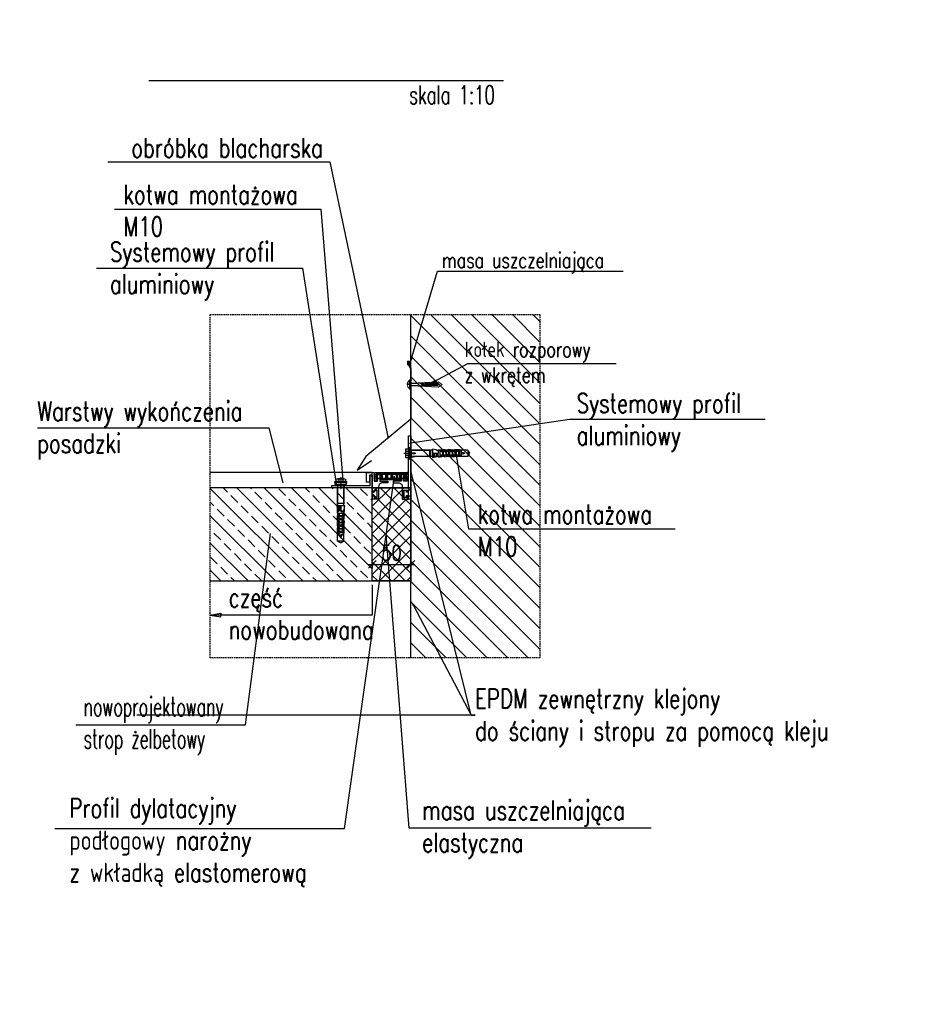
# Model space of a CAD drawing. Header units: millimetres. Extents: x -303 to 588072, y -379 to 357555.
# Tile 60 of 88: x 584234 to 585400, y 339797 to 341072. Entities that reach past the tile are written whole.
import ezdxf
from ezdxf import colors
from ezdxf.entities.mleader import LeaderData, LeaderLine
from ezdxf.math import Vec2, Vec3

# ---------------------------------------------------------------- set-up
doc = ezdxf.new("R2010")
doc.units = ezdxf.units.MM
doc.header["$LTSCALE"] = 0.15
doc.header["$MEASUREMENT"] = 0
doc.header["$PDSIZE"] = -5
doc.linetypes.add('DASHED', pattern=[19.05, 12.7, -6.35])
doc.layers.add('0.00', color=141, linetype='Continuous', lineweight=0)
for name, color, linetype in [('1', 2, 'Continuous'), ('2', 4, 'DASHED'), ('3', 4, 'Continuous'), ('5', 8, 'Continuous'), ('RFD_2', 4, 'DASHED'), ('RFD_3', 4, 'Continuous'), ('RFD_5', 8, 'Continuous')]:
    doc.layers.add(name, color=color, linetype=linetype)
doc.styles.get("Standard").update_dxf_attribs({"font": 'simplex.shx', "width": 0.75})
doc.styles.add('txt3', font='simplex.shx', dxfattribs={"width": 0.75, "height": 20})
doc.dimstyles.new('ocieplenie', dxfattribs={"dimtxt": 10, "dimasz": 30, "dimexe": 10, "dimexo": 20, "dimgap": 6, "dimtad": 1, "dimdec": 0, "dimzin": 1, "dimtxsty": 'Standard', "dimblk": 'ARCHTICK', "dimcen": 50, "dimclrd": 8, "dimclre": 8, "dimclrt": 2, "dimadec": 0, "dimazin": 0, "dimtfac": 1, "dimtdec": 0, "dimtmove": 0, "dimatfit": 3, "dimfxl": 0, "dimarcsym": 0})
doc.dimstyles.new('opis 1.1', dxfattribs={"dimscale": 0, "dimtxt": 2, "dimasz": 1, "dimexe": 0.5, "dimexo": 1, "dimgap": 0, "dimtad": 0, "dimdec": 1, "dimrnd": 0.5, "dimdsep": 46, "dimtxsty": 'Standard', "dimblk1": 'OBLIQUE', "dimblk2": 'OBLIQUE', "dimsah": 1, "dimcen": 1, "dimdle": 0.5, "dimclrd": 256, "dimclre": 256, "dimclrt": 4, "dimadec": 0, "dimazin": 2, "dimtm": 1e-09, "dimtfac": 0.75, "dimtdec": 1, "dimtmove": 0, "dimatfit": 3, "dimfxl": 0, "dimtvp": 0.75, "dimtolj": 1, "dimtzin": 0, "dimlwd": -1, "dimlwe": -1, "dimarcsym": 0})

# ---------------------------------------------------------------- blocks, each defined once
blk = doc.blocks.new('fwgtq1r1')
at = {"layer": '5'}
for p, q in [((53885.4, 69125.8), (53870.2, 69125.8)), ((53870.2, 69125.8), (53870.2, 69124.5)), ((53870.2, 69124.5), (53870.3, 69124.5)), ((53870.3, 69122.7), (53870.3, 69124.5)), ((53870.3, 69124.5), (53885.3, 69124.5)), ((53871.9, 69129.1), (53871.9, 69125.8)), ((53871.9, 69125.8), (53874.9, 69125.8)), ((53873.6, 69129.5), (53882, 69129.5)), ((53874.7, 69125.8), (53874.7, 69124.5)), ((53880.6, 69125.8), (53874.9, 69125.8)), ((53874.9, 69125.8), (53874.9, 69124.5)), ((53875.2, 69129.1), (53875.2, 69125.8)), ((53877.8, 69131.8), (53877.8, 69116.1)), ((53880.3, 69129.1), (53880.3, 69125.8)), ((53880.6, 69124.5), (53880.6, 69125.8)), ((53880.6, 69125.8), (53883.7, 69125.8)), ((53880.8, 69124.5), (53880.8, 69125.8)), ((53883.7, 69125.8), (53883.7, 69129.1)), ((53885.3, 69124.5), (53885.4, 69124.5)), ((53885.3, 69124.5), (53885.3, 69122.7)), ((53885.4, 69124.5), (53885.4, 69125.8)), ((53885.3, 69122.7), (53870.3, 69122.7)), ((53873.3, 69122.6), (53873.3, 69119.6)), ((53873.3, 69119.6), (53873.8, 69117.5)), ((53873.7, 69098.1), (53873.7, 69118)), ((53877.4, 69121.9), (53873.8, 69121.9)), ((53873.8, 69121.9), (53873.8, 69098.1)), ((53873.8, 69117.5), (53873.8, 69121.9)), ((53877.4, 69121.9), (53877.7, 69122.7)), ((53877.4, 69119.6), (53877.4, 69121.9)), ((53877.7, 69117.6), (53877.4, 69119.6)), ((53877.8, 69122.7), (53877.8, 69117.5)), ((53878.1, 69121.9), (53877.9, 69122.7)), ((53878.1, 69119.6), (53877.9, 69117.6)), ((53881.8, 69121.9), (53878.1, 69121.9)), ((53878.1, 69121.9), (53878.1, 69119.6)), ((53881.8, 69098.1), (53881.8, 69121.9)), ((53881.8, 69117.5), (53881.8, 69121.9)), ((53882.2, 69119.6), (53881.8, 69117.5)), ((53881.9, 69098.1), (53881.9, 69118)), ((53882.2, 69122.6), (53882.2, 69119.6)), ((53873.2, 69089.9), (53872.5, 69094.7)), ((53872.5, 69094.7), (53883.1, 69094.7)), ((53873.6, 69089.2), (53873.2, 69089.9)), ((53873.8, 69089.5), (53873.5, 69090)), ((53881.9, 69098.1), (53873.6, 69098.1)), ((53873.6, 69098.1), (53873.6, 69097.3)), ((53873.6, 69097.3), (53873.8, 69097.3)), ((53873.6, 69089.2), (53873.8, 69084.3)), ((53873.7, 69094.7), (53873.7, 69097.3)), ((53873.7, 69082.7), (53873.7, 69087)), ((53873.8, 69097.3), (53881.8, 69097.3)), ((53873.8, 69094.7), (53873.8, 69097.3)), ((53874, 69088.3), (53873.8, 69089.5)), ((53874.5, 69087), (53874, 69088.3)), ((53874.3, 69084.3), (53874.3, 69087.6)), ((53877.8, 69087), (53874.5, 69087)), ((53877.8, 69094.7), (53877.8, 69087)), ((53881.8, 69094), (53877.8, 69094)), ((53877.8, 69093), (53881.9, 69093)), ((53882, 69092), (53877.8, 69092)), ((53877.8, 69089.9), (53882, 69089.9)), ((53881.4, 69088.9), (53877.8, 69088.9)), ((53877.8, 69087.9), (53881.2, 69087.9)), ((53881.2, 69087.9), (53881.4, 69088.9)), ((53881.5, 69088.3), (53881.2, 69087.9)), ((53881.2, 69087.9), (53881.2, 69086.8)), ((53881.2, 69086.8), (53882.6, 69086.8)), ((53881.4, 69088.9), (53881.7, 69089.8)), ((53881.6, 69088.3), (53881.5, 69088.3)), ((53882, 69089.8), (53881.6, 69088.3)), ((53882, 69089.3), (53881.6, 69088.3)), ((53881.8, 69094.7), (53881.8, 69097.3)), ((53881.8, 69097.3), (53881.9, 69097.3)), ((53881.8, 69094), (53881.8, 69094.7)), ((53881.9, 69093), (53881.8, 69094)), ((53881.9, 69097.3), (53881.9, 69098.1)), ((53881.9, 69094.7), (53881.9, 69097.3)), ((53882, 69092.8), (53881.9, 69093)), ((53881.9, 69086.8), (53881.9, 69088.9)), ((53882, 69089.3), (53882, 69092.8)), ((53882.5, 69090.8), (53882, 69090.8)), ((53882.5, 69090.8), (53882, 69089.3)), ((53882.6, 69086.8), (53882, 69082.7)), ((53883.1, 69094.7), (53882.5, 69090.8)), ((53873.3, 69078.6), (53872.9, 69082.7)), ((53872.9, 69082.7), (53874.3, 69082.7)), ((53873.3, 69070.4), (53872.9, 69074.5)), ((53872.9, 69074.5), (53873.8, 69074.5)), ((53873.8, 69080.2), (53873.2, 69080.2)), ((53873.8, 69076), (53873.3, 69078.6)), ((53873.7, 69074.5), (53873.7, 69076.5)), ((53873.8, 69084.3), (53874.3, 69084.3)), ((53874.3, 69081.1), (53873.8, 69081.1)), ((53873.8, 69081.1), (53873.8, 69080.2)), ((53873.8, 69074.5), (53873.8, 69076)), ((53874.6, 69074.4), (53874, 69074.4)), ((53874, 69074.4), (53874, 69059.3)), ((53874.3, 69084.3), (53874.3, 69082.7)), ((53874.3, 69082.7), (53874.3, 69076)), ((53874.3, 69076), (53874.6, 69074.4)), ((53874.6, 69074.4), (53874.6, 69059.6)), ((53877.8, 69084.8), (53875.2, 69084.8)), ((53875.2, 69084.8), (53875.9, 69082.1)), ((53875.2, 69082), (53875.2, 69084.8)), ((53875.9, 69082.1), (53875.2, 69082)), ((53877.8, 69080.6), (53875.2, 69080.6)), ((53875.2, 69080.6), (53875.9, 69077.9)), ((53875.2, 69077.8), (53875.2, 69080.6)), ((53875.9, 69077.9), (53875.2, 69077.8)), ((53877.8, 69076.5), (53875.2, 69076.5)), ((53875.2, 69076.5), (53875.9, 69073.8)), ((53875.2, 69073.7), (53875.2, 69076.5)), ((53875.9, 69073.8), (53875.2, 69073.7)), ((53876.3, 69081.7), (53877.8, 69081.7)), ((53876.3, 69077.5), (53877.8, 69077.5)), ((53877.8, 69073.4), (53876.3, 69073.4)), ((53880.3, 69084.8), (53877.8, 69084.8)), ((53877.8, 69081.7), (53879.2, 69081.7)), ((53880.3, 69080.6), (53877.8, 69080.6)), ((53877.8, 69077.5), (53879.2, 69077.5)), ((53877.8, 69076.5), (53880.3, 69076.5)), ((53879.2, 69073.4), (53877.8, 69073.4)), ((53880.3, 69084.8), (53879.7, 69082.1)), ((53879.7, 69082.1), (53880.3, 69082)), ((53879.7, 69077.9), (53880.3, 69080.6)), ((53880.3, 69077.8), (53879.7, 69077.9)), ((53880.3, 69076.5), (53879.7, 69073.8)), ((53879.7, 69073.8), (53880.3, 69073.7)), ((53880.3, 69082), (53880.3, 69084.8)), ((53880.3, 69080.6), (53880.3, 69077.8)), ((53880.3, 69073.7), (53880.3, 69076.5)), ((53881.3, 69076), (53880.9, 69074.4)), ((53880.9, 69074.4), (53881.5, 69074.4)), ((53880.9, 69059.5), (53880.9, 69074.4)), ((53881.2, 69078.6), (53881.2, 69085.2)), ((53881.2, 69085.2), (53881.5, 69085.2)), ((53881.2, 69080.1), (53881.5, 69080.1)), ((53882.6, 69078.6), (53881.2, 69078.6)), ((53881.3, 69076.9), (53881.3, 69076)), ((53881.7, 69076.9), (53881.3, 69076.9)), ((53881.3, 69076), (53882.2, 69076)), ((53881.5, 69085.2), (53881.5, 69084.3)), ((53881.5, 69084.3), (53882.2, 69084.3)), ((53882, 69082.7), (53881.5, 69080.1)), ((53881.5, 69080.1), (53881.5, 69078.6)), ((53881.5, 69074.4), (53881.7, 69076)), ((53882, 69074.5), (53881.5, 69071.9)), ((53881.5, 69071.9), (53881.5, 69074.4)), ((53881.7, 69076), (53881.7, 69076.9)), ((53881.9, 69078.6), (53881.9, 69082.1)), ((53881.9, 69070.4), (53881.9, 69073.9)), ((53882, 69074.5), (53882.6, 69078.6)), ((53874, 69071.9), (53873.2, 69071.9)), ((53873.8, 69067.8), (53873.3, 69070.4)), ((53873.5, 69062.2), (53873.3, 69066.3)), ((53873.3, 69066.3), (53873.8, 69066.3)), ((53873.5, 69059.6), (53873.5, 69062.2)), ((53873.5, 69062.2), (53874, 69062.2)), ((53873.7, 69066.3), (53873.7, 69068.3)), ((53873.8, 69066.3), (53873.8, 69067.8)), ((53877.8, 69072.4), (53875.2, 69072.4)), ((53875.2, 69072.4), (53875.9, 69069.7)), ((53875.2, 69069.6), (53875.2, 69072.4)), ((53875.9, 69069.7), (53875.2, 69069.6)), ((53877.8, 69068.3), (53875.2, 69068.3)), ((53875.2, 69068.3), (53875.9, 69065.6)), ((53875.2, 69065.4), (53875.2, 69068.3)), ((53875.9, 69065.6), (53875.2, 69065.4)), ((53875.9, 69061.5), (53875.2, 69064.2)), ((53875.2, 69064.2), (53875.2, 69061.3)), ((53875.2, 69064.2), (53877.8, 69064.2)), ((53875.2, 69061.3), (53875.9, 69061.5)), ((53876.3, 69069.3), (53877.8, 69069.3)), ((53877.8, 69065.2), (53876.3, 69065.2)), ((53876.3, 69061.1), (53877.8, 69061.1)), ((53880.3, 69072.4), (53877.8, 69072.4)), ((53877.8, 69069.3), (53879.2, 69069.3)), ((53877.8, 69068.3), (53880.3, 69068.3)), ((53879.2, 69065.2), (53877.8, 69065.2)), ((53877.8, 69064.2), (53880.3, 69064.2)), ((53877.8, 69061.1), (53879.2, 69061.1)), ((53879.7, 69069.7), (53880.3, 69072.4)), ((53880.3, 69069.6), (53879.7, 69069.7)), ((53880.3, 69068.3), (53879.7, 69065.6)), ((53879.7, 69065.6), (53880.3, 69065.4)), ((53879.7, 69061.5), (53880.3, 69064.2)), ((53880.3, 69061.3), (53879.7, 69061.5)), ((53880.3, 69072.4), (53880.3, 69069.6)), ((53880.3, 69065.4), (53880.3, 69068.3)), ((53880.3, 69064.2), (53880.3, 69061.3)), ((53881.5, 69071.9), (53881.5, 69070.4)), ((53881.5, 69070.4), (53882.5, 69070.4)), ((53881.5, 69067.8), (53881.5, 69070.4)), ((53881.5, 69064.1), (53881.5, 69067.8)), ((53881.5, 69067.8), (53882.1, 69067.8)), ((53882.1, 69067.8), (53881.5, 69067.8)), ((53881.9, 69066.3), (53881.5, 69064.1)), ((53881.5, 69064.1), (53881.5, 69062.2)), ((53881.5, 69062.2), (53881.7, 69062.2)), ((53881.5, 69059.5), (53881.5, 69062.2)), ((53881.7, 69062.2), (53881.7, 69059.5)), ((53882.5, 69070.4), (53881.9, 69066.3)), ((53881.9, 69048.9), (53881.9, 69066.1)), ((53874.3, 69058.1), (53873.5, 69059.6)), ((53873.7, 69048.9), (53873.7, 69059.3)), ((53873.7, 69048.9), (53881.9, 69048.9)), ((53877.8, 69046.5), (53873.7, 69048.9)), ((53874, 69059.3), (53874.7, 69057.7)), ((53874.4, 69057.1), (53874, 69058.1)), ((53874, 69058.1), (53874.3, 69058.1)), ((53880.9, 69057.1), (53874.4, 69057.1)), ((53874.6, 69059.6), (53880.8, 69059.6)), ((53876.5, 69057.1), (53876.8, 69056.9)), ((53877.8, 69052.8), (53876.6, 69057.1)), ((53876.8, 69056.9), (53877.3, 69057.1)), ((53877.4, 69055), (53876.9, 69054.7)), ((53878.8, 69055), (53876.9, 69054.7)), ((53876.9, 69054.7), (53877.5, 69054.5)), ((53878.4, 69055.3), (53877.4, 69055)), ((53877.5, 69054.5), (53878.3, 69054.7)), ((53877.8, 69052.8), (53878.9, 69057.1)), ((53881.9, 69048.9), (53877.8, 69046.5)), ((53878.3, 69054.7), (53878.8, 69055)), ((53878.8, 69055), (53878.4, 69055.3)), ((53880.9, 69059.5), (53879.8, 69057.1)), ((53880.5, 69057.1), (53881.5, 69059.5)), ((53881.7, 69059.5), (53880.9, 69057.1)), ((53881.5, 69059.5), (53881.7, 69059.5))]:
    blk.add_line(p, q, dxfattribs=at)
for centre, radius, start, end in [((53873.6, 69125.8), 3.68, 62.6823, 117.3177), ((53877.8, 69121.6), 7.96, 71.5289, 108.4711), ((53882, 69125.8), 3.68, 62.6823, 117.3177), ((53873, 69121.9), 0.821, 0, 90), ((53877.8, 69117.6), 0.0821, 186.9808, 353.0192), ((53882.6, 69121.9), 0.821, 90, 180), ((53873.4, 69089.9), 0.16, 41.28, 190.1197), ((53881.9, 69089.8), 0.154, 353.7157, 165.0127), ((53876.4, 69084.5), 2.78, 244.4885, 268.0764), ((53876.4, 69080.3), 2.78, 244.4885, 268.0764), ((53876.4, 69076.2), 2.78, 244.4885, 268.0764), ((53877, 69083.3), 1.62, 228.9271, 272.2975), ((53877, 69079.1), 1.62, 228.9271, 272.2975), ((53877, 69075), 1.62, 228.9271, 272.2975), ((53878.6, 69083.3), 1.62, 267.7025, 311.0729), ((53878.6, 69079.1), 1.62, 267.7025, 311.0729), ((53878.6, 69075), 1.62, 267.7025, 311.0729), ((53879.1, 69084.5), 2.78, 271.9236, 295.5115), ((53879.1, 69080.3), 2.78, 271.9236, 295.5115), ((53879.1, 69076.2), 2.78, 271.9236, 295.5115), ((53876.4, 69072.1), 2.78, 244.4885, 268.0764), ((53876.4, 69068), 2.78, 244.4885, 268.0764), ((53876.4, 69063.9), 2.78, 244.4885, 268.0764), ((53877, 69070.9), 1.62, 228.9271, 272.2975), ((53877, 69066.8), 1.62, 228.9271, 272.2975), ((53877, 69062.7), 1.62, 228.9271, 272.2975), ((53878.6, 69070.9), 1.62, 267.7025, 311.0729), ((53878.6, 69066.8), 1.62, 267.7025, 311.0729), ((53878.6, 69062.7), 1.62, 267.7025, 311.0729), ((53879.1, 69072.1), 2.78, 271.9236, 295.5115), ((53879.1, 69068), 2.78, 271.9236, 295.5115), ((53879.1, 69063.9), 2.78, 271.9236, 295.5115), ((53867.4, 69057.2), 7.56, 4.0252, 18.1467), ((53875.1, 69057.8), 0.428, 198.405, 239.5472), ((53874.1, 69057.8), 0.806, 336.8658, 357.2603)]:
    blk.add_arc(centre, radius, start, end, dxfattribs=at)
blk = doc.blocks.new('_Oblique')
at = {"color": 0, "linetype": 'ByBlock', "lineweight": -2}
blk.add_line((-0.5, -0.5), (0.5, 0.5), dxfattribs=at)
blk = doc.blocks.new('*D1841')
at = {"layer": 'Defpoints', "color": 0, "lineweight": 80}
for p in [(584741.2, 340411.3), (584691.2, 340375.3), (584741.2, 340366.5)]:
    blk.add_point(p, dxfattribs=at)
at = {"layer": 'RFD_5'}
for p, q in [((584741.2, 340386.5), (584741.2, 340361.5)), ((584686.2, 340366.5), (584746.2, 340366.5)), ((584691.2, 340366.5), (584691.2, 340361.5))]:
    blk.add_line(p, q, dxfattribs=at)
at = {"layer": 'RFD_5', "xscale": 10, "yscale": 10, "zscale": 10, "rotation": 180}
blk.add_blockref('_Oblique', (584691.2, 340366.5), dxfattribs=at)
at = {"layer": 'RFD_5', "xscale": 10, "yscale": 10, "zscale": 10}
blk.add_blockref('_Oblique', (584741.2, 340366.5), dxfattribs=at)
at = {"layer": 'RFD_5', "color": 4, "insert": (584716.2, 340381.5), "char_height": 20, "attachment_point": 5}
blk.add_mtext('\\A1;50', dxfattribs=at)
blk = doc.blocks.new('GFREGEGEGE')
at = {"layer": '5', "lineweight": 0}
for p, q in [((-4.17, -0.01, 0.75), (-3.66, 0.33, 0.75)), ((-3.57, 0.19), (-3.7, -0.01)), ((-3.66, 0.33, 0.75), (-0.19, 0.15, 0.75)), ((-3.57, -0.2), (-3.44, 0.19)), ((-3.51, 0.19), (-3.57, 0.19)), ((-3.51, -0.2), (-3.39, 0.19)), ((-3.48, 0.09), (-3.51, 0.19)), ((-3.47, 0.09), (-3.48, 0.09)), ((-3.33, 0.19), (-3.44, 0.19)), ((-3.38, -0.2), (-3.26, 0.19)), ((-3.33, -0.2), (-3.2, 0.19)), ((-3.3, 0.09), (-3.33, 0.19)), ((-3.14, 0.19), (-3.26, 0.19)), ((-3.2, -0.2), (-3.07, 0.19)), ((-3.14, -0.2), (-3.01, 0.19)), ((-3.11, 0.09), (-3.14, 0.19)), ((-2.96, 0.19), (-3.07, 0.19)), ((-3.01, -0.2), (-2.89, 0.19)), ((-2.96, -0.2), (-2.83, 0.19)), ((-2.92, 0.09), (-2.96, 0.19)), ((-2.77, 0.19), (-2.89, 0.19)), ((-2.83, -0.2), (-2.7, 0.19)), ((-2.77, -0.2), (-2.64, 0.19)), ((-2.74, 0.09), (-2.77, 0.19)), ((-2.59, 0.19), (-2.7, 0.19)), ((-2.64, -0.2), (-2.51, 0.19)), ((-2.55, 0.09), (-2.59, 0.19)), ((-2.58, -0.2), (-2.46, 0.19)), ((-2.4, 0.19), (-2.51, 0.19)), ((-2.46, -0.2), (-2.33, 0.19)), ((-2.4, -0.2), (-2.27, 0.19)), ((-2.37, 0.09), (-2.4, 0.19)), ((-2.21, 0.19), (-2.33, 0.19)), ((-2.27, -0.2), (-2.14, 0.19)), ((-2.21, -0.2), (-2.08, 0.19)), ((-2.18, 0.09), (-2.21, 0.19)), ((-2.03, 0.19), (-2.14, 0.19)), ((-2.08, -0.2), (-1.96, 0.19)), ((-2.03, -0.2), (-1.9, 0.19)), ((-2, 0.09), (-2.03, 0.19)), ((-1.84, 0.19), (-1.96, 0.19)), ((-1.9, -0.2), (-1.77, 0.19)), ((-1.84, -0.2), (-1.71, 0.19)), ((-1.81, 0.09), (-1.84, 0.19)), ((-1.66, 0.19), (-1.77, 0.19)), ((-1.71, -0.2), (-1.58, 0.19)), ((-1.62, 0.09), (-1.66, 0.19)), ((-1.65, -0.2), (-1.53, 0.19)), ((-1.47, 0.19), (-1.58, 0.19)), ((-1.53, -0.2), (-1.4, 0.19)), ((-0.05, 0.12), (-1.41, 0.09)), ((0, 0.61), (0, -0.61)), ((0.06, 0.61), (0.01, 0.61)), ((0.06, 0.61), (0.06, -0.61)), ((0.16, 0.08), (0.16, -0.03)), ((0.37, 0.08), (0.16, 0.08)), ((-4.17, -0.01, 0.75), (-3.66, -0.35, 0.75)), ((-3.7, -0.01), (-3.57, -0.2)), ((-3.66, -0.35, 0.75), (-0.19, -0.18, 0.75)), ((-3.51, -0.2), (-3.57, -0.2)), ((-3.44, -0.2), (-3.48, -0.11)), ((-3.33, -0.2), (-3.44, -0.2)), ((-3.26, -0.2), (-3.29, -0.11)), ((-3.14, -0.2), (-3.26, -0.2)), ((-3.07, -0.2), (-3.1, -0.11)), ((-2.96, -0.2), (-3.07, -0.2)), ((-2.89, -0.2), (-2.92, -0.11)), ((-2.77, -0.2), (-2.89, -0.2)), ((-2.7, -0.2), (-2.73, -0.11)), ((-2.58, -0.2), (-2.7, -0.2)), ((-2.51, -0.2), (-2.55, -0.11)), ((-2.4, -0.2), (-2.51, -0.2)), ((-2.33, -0.2), (-2.36, -0.11)), ((-2.21, -0.2), (-2.33, -0.2)), ((-2.14, -0.2), (-2.17, -0.11)), ((-2.03, -0.2), (-2.14, -0.2)), ((-1.96, -0.2), (-1.99, -0.11)), ((-1.84, -0.2), (-1.96, -0.2)), ((-1.77, -0.2), (-1.8, -0.11)), ((-1.65, -0.2), (-1.77, -0.2)), ((-1.59, -0.2), (-1.62, -0.11)), ((-1.47, -0.2), (-1.59, -0.2)), ((-0.06, -0.14), (-1.48, -0.11)), ((0.06, -0.61), (0.01, -0.61)), ((0.16, -0.03), (0.37, -0.03))]:
    blk.add_line(p, q, dxfattribs=at)
for start, end in [(8.3096, 61.6745), (298.3255, 357.7411)]:
    blk.add_arc((-0.24, 0), 0.607, start, end, dxfattribs=at)
blk = doc.blocks.new('_ArchTick')
at = {"color": 0, "linetype": 'ByBlock', "const_width": 0.15}
blk.add_lwpolyline([(-0.5, -0.5), (0.5, 0.5)], dxfattribs=at)

msp = doc.modelspace()

# ---------------------------------------------------------------- hatches: boundary and pattern name
at = {"layer": '5'}
h = msp.add_hatch(dxfattribs=at)
h.set_pattern_fill('ANSI31', color=256, scale=150, angle=90)
h.set_pattern_definition([(135, (925034.452, -238730.059), (-13.25825215, -13.25825215), [])])
h.paths.add_polyline_path([(584741.2, 340690.05), (584908.28, 340690.05), (584908.28, 340245.36), (584741.2, 340245.36)])
h = msp.add_hatch(dxfattribs=at)
h.set_pattern_fill('ANSI33', color=256, scale=100, angle=90, style=0)
h.set_pattern_definition([(135, (530242.068, 271384.461), (-17.6776695, -17.6776695), []), (135, (530242.068, 271402.14), (-17.6776695, -17.6776695), [12.5, -6.25])])
h.paths.add_polyline_path([(584481.15, 340344.95), (584691.23, 340344.95), (584691.23, 340465.61), (584681.23, 340465.61), (584601.23, 340465.61), (584591.23, 340465.61), (584591.23, 340465.61), (584481.15, 340465.61)])
h = msp.add_hatch(dxfattribs=at)
h.set_pattern_fill('ANSI37', color=256, scale=100)
h.set_pattern_definition([(45, (28.146, -181.056), (-8.83883476, 8.83883476), []), (135, (28.146, -181.056), (-8.83883476, -8.83883476), [])])
h.paths.add_polyline_path([(584691.23, 340465.61), (584691.23, 340344.95), (584741.2, 340344.95), (584741.2, 340465.61)])
at = {"layer": 'RFD_3', "lineweight": 80}
h = msp.add_hatch(dxfattribs=at)
h.set_pattern_fill('TRIDOTS', color=3, scale=100)
h.set_pattern_definition([(0, (0, 0), (50, 86.60254), [0, -100])])
h.paths.add_polyline_path([(584741.2, 340628.41), (584736.56, 340628.41), (584741.2, 340620.67)])
at = {"layer": 'RFD_5', "lineweight": 80}
h = msp.add_hatch(dxfattribs=at)
h.set_pattern_fill('TRIDOTS', color=256, scale=0.5)
h.set_pattern_definition([(0, (0, 0), (0.25, 0.433012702), [0, -0.5])])
h.paths.add_polyline_path([(584741.2, 340628.41), (584736.56, 340628.41), (584741.2, 340620.67)])

# ---------------------------------------------------------------- linework, layer by layer
at = {"layer": '1'}
for p, q in [((584584.98, 340465.61, -0.2), (584481.15, 340465.61, -0.2)), ((584691.23, 340344.95, -0.2), (584691.23, 340465.61, -0.2))]:
    msp.add_line(p, q, dxfattribs=at)
at = {"layer": '1', "elevation": -0.2}
for points in [[(584691.23, 340465.61), (584487.4, 340465.61)], [(584691.23, 340344.95), (584691.23, 340465.61)], [(584481.15, 340344.95), (584691.23, 340344.95)]]:
    msp.add_lwpolyline(points, dxfattribs=at)
at = {"layer": '2', "const_width": 1, "elevation": -0.2}
for points in [[(584638.72, 340466.11), (584741.2, 340466.11), (584741.2, 340499.36)], [(584637.77, 340344.45), (584741.3, 340344.45), (584741.3, 340276)]]:
    msp.add_lwpolyline(points, dxfattribs=at)
at = {"layer": '3'}
msp.add_line((584741.2, 340245.36, -0.2), (584741.2, 340690.05, -0.2), dxfattribs=at)
at = {"layer": '5'}
for p, q in [((584741.2, 340245.36, -0.2), (584741.2, 340690.05, -0.2)), ((584694.93, 340474.11, -0.2), (584697.98, 340474.11, -0.2)), ((584700.98, 340474.11, -0.2), (584703.38, 340474.11, -0.2)), ((584702.38, 340474.11, -0.2), (584703.38, 340474.11, -0.2)), ((584728.48, 340474.11, -0.2), (584726.08, 340474.11, -0.2)), ((584727.08, 340474.11, -0.2), (584726.08, 340474.11, -0.2)), ((584734.53, 340474.11, -0.2), (584731.48, 340474.11, -0.2))]:
    msp.add_line(p, q, dxfattribs=at)
for points in [[(584861.35, 340993.08), (584401.52, 340993.08)], [(584348.73, 340887.77), (584636.34, 340887.77), (584711.78, 340530.15)], [(585200.29, 340554.08), (584946.83, 340554.08), (584738.23, 340523.13)], [(585083.78, 340412.18), (584816.51, 340412.18), (584800.38, 340507.86)], [(584279.94, 340024.5), (584655.33, 340024.5), (584719.9, 340480.66)], [(584307.12, 340158.42), (584526.8, 340158.42), (584559.36, 340406.41)], [(585052.5, 340024.8), (584738.85, 340024.8), (584709.1, 340405.81)]]:
    msp.add_lwpolyline(points, dxfattribs=at)
at = {"layer": '5', "elevation": -0.2}
for points in [[(584357.34, 340826.5), (584624.62, 340826.5), (584652.94, 340475.32)], [(584333.78, 340750.3), (584600.88, 340750.3), (584644.75, 340468.55)], [(584736.56, 340628.41), (584741.2, 340628.41)], [(584257.46, 340543.31), (584557.15, 340543.31), (584575.36, 340472.18)], [(584691.23, 340465.61), (584691.23, 340485.61), (584481.15, 340485.61)], [(584730.08, 340467.11), (584730.08, 340451.11), (584737.98, 340451.11), (584737.98, 340455.11), (584735.98, 340455.11), (584735.98, 340453.11), (584732.08, 340453.11), (584732.08, 340462.41), (584735.98, 340462.41), (584735.98, 340460.41), (584737.98, 340460.41), (584737.98, 340482.11), (584738.23, 340482.11)], [(584691.23, 340339.84), (584691.23, 340300.73), (584481.15, 340300.73)], [(584481.15, 340300.73), (584494.81, 340303.1), (584494.81, 340300.73)], [(584481.15, 340300.73), (584494.81, 340298.37), (584494.81, 340300.73)]]:
    msp.add_lwpolyline(points, dxfattribs=at)
for points in [[(584741.2, 340533.02), (584741.2, 340451.11), (584738.23, 340451.11), (584738.23, 340460.01), (584735.73, 340460.01), (584735.73, 340462.01), (584732.23, 340462.01), (584732.23, 340453.51), (584735.73, 340453.51), (584735.73, 340455.51), (584738.23, 340455.51), (584738.23, 340533.02), (584741.2, 340533.02)], [(584697.23, 340453.51), (584693.73, 340453.51), (584693.73, 340455.51), (584691.23, 340455.51), (584691.23, 340465.61), (584638.72, 340465.61), (584638.72, 340468.61), (584688.25, 340468.61), (584688.25, 340481.61), (584691.23, 340481.61), (584691.23, 340460.01), (584693.73, 340460.01), (584693.73, 340462.01), (584697.23, 340462.01)], [(584691.23, 340465.61), (584741.2, 340465.61), (584741.2, 340344.95), (584691.23, 340344.95)]]:
    msp.add_lwpolyline(points, close=True, dxfattribs=at)
for points in [[(584699.38, 340467.11), (584699.38, 340451.11), (584691.48, 340451.11), (584691.48, 340455.11), (584693.48, 340455.11), (584693.48, 340453.11), (584697.38, 340453.11), (584697.38, 340462.41), (584693.48, 340462.41), (584693.48, 340460.41), (584691.48, 340460.41), (584691.48, 340482.11), (584687.62, 340482.11), (584687.62, 340473.11), (584683.72, 340473.11), (584683.72, 340485.11), (584684.01, 340485.61), (584684.64, 340485.61), (584684.92, 340485.11), (584685.21, 340485.61), (584685.84, 340485.61), (584686.12, 340485.11), (584686.41, 340485.61), (584687.04, 340485.61), (584687.32, 340485.11), (584687.61, 340485.61), (584688.24, 340485.61), (584688.52, 340485.11), (584688.81, 340485.61), (584689.44, 340485.61), (584689.72, 340485.11), (584690.01, 340485.61), (584690.64, 340485.61), (584690.92, 340485.11), (584691.21, 340485.61), (584691.84, 340485.61), (584692.12, 340485.11), (584692.41, 340485.61), (584693.04, 340485.61), (584693.48, 340484.85), (584693.48, 340481.85), (584693.98, 340481.45), (584693.48, 340481.05), (584693.98, 340480.65), (584693.48, 340480.25), (584693.48, 340474.11), (584697.98, 340474.11), (584697.98, 340483.11), (584700.98, 340483.11), (584700.98, 340474.11), (584711.23, 340474.11), (584711.23, 340472.11), (584703.38, 340472.11, 0.3393594), (584699.38, 340467.11)], [(584716.23, 340475.91), (584701.29, 340475.91), (584701.29, 340483.41), (584697.69, 340483.41), (584697.69, 340477.91, 0.1880893), (584696.71, 340474.41), (584695.19, 340474.41), (584693.84, 340477.11, -1), (584694.44, 340477.41), (584694.94, 340476.41), (584694.94, 340477.91), (584693.84, 340480.11, -1), (584694.44, 340480.41), (584694.94, 340479.41), (584694.94, 340480.41), (584693.84, 340482.61, -1), (584694.44, 340482.91), (584694.94, 340481.91), (584694.94, 340483.41), (584693.89, 340483.81), (584693.89, 340485.61), (584716.23, 340485.61)], [(584716.23, 340485.61), (584735.5, 340485.61), (584735.5, 340483.81), (584734.44, 340483.41), (584734.44, 340481.91), (584734.94, 340482.91, -1), (584735.54, 340482.61), (584734.44, 340480.41), (584734.44, 340479.41), (584734.94, 340480.41, -1), (584735.54, 340480.11), (584734.44, 340477.91), (584734.44, 340476.41), (584734.94, 340477.41, -1), (584735.54, 340477.11), (584734.19, 340474.41), (584732.67, 340474.41, 0.1880893), (584731.7, 340477.91), (584731.7, 340483.41), (584728.1, 340483.41), (584728.1, 340475.91), (584716.23, 340475.91)], [(584738.24, 340485.61), (584737.62, 340485.61), (584737.33, 340485.11), (584737.04, 340485.61), (584736.42, 340485.61), (584735.98, 340484.85), (584735.98, 340481.85), (584735.48, 340481.45), (584735.98, 340481.05), (584735.48, 340480.65), (584735.98, 340480.25), (584735.98, 340474.11), (584731.48, 340474.11), (584731.48, 340483.11), (584728.48, 340483.11), (584728.48, 340474.11), (584718.23, 340474.11), (584718.23, 340472.11), (584726.08, 340472.11, -0.3393594), (584730.08, 340467.11)]]:
    msp.add_lwpolyline(points, format="xyb", dxfattribs=at)
at = {"layer": '5', "ltscale": 0.5, "elevation": -0.2}
for points in [[(584734.35, 340477.91), (584734.35, 340483.41), (584696.37, 340483.41), (584696.37, 340477.91)], [(584697.87, 340477.91), (584697.87, 340483.41), (584703.05, 340483.41), (584703.05, 340477.91)], [(584703.29, 340477.91), (584703.29, 340483.41), (584708.47, 340483.41), (584708.47, 340477.91)], [(584704.55, 340477.91), (584704.55, 340483.41), (584709.73, 340483.41), (584709.73, 340477.91)], [(584709.97, 340477.91), (584709.97, 340483.41), (584715.15, 340483.41), (584715.15, 340477.91)], [(584711.23, 340477.91), (584711.23, 340483.41), (584716.41, 340483.41), (584716.41, 340477.91)], [(584722.49, 340477.91), (584722.49, 340483.41), (584717.31, 340483.41), (584717.31, 340477.91)], [(584717.91, 340477.91), (584717.91, 340483.41), (584723.09, 340483.41), (584723.09, 340477.91)], [(584723.99, 340477.91), (584723.99, 340483.41), (584726.17, 340483.41), (584726.17, 340477.91)], [(584727.67, 340477.91), (584727.67, 340483.41), (584732.85, 340483.41), (584732.85, 340477.91)]]:
    msp.add_lwpolyline(points, close=True, dxfattribs=at)
at = {"layer": 'RFD_2', "elevation": -0.2}
msp.add_lwpolyline([(584481.15, 340690.05), (584908.28, 340690.05), (584908.28, 340245.36), (584481.15, 340245.36)], close=True, dxfattribs=at)
at = {"layer": 'RFD_3', "color": 150, "elevation": -0.2}
msp.add_lwpolyline([(584736.56, 340628.41), (584741.2, 340620.67), (584741.2, 340554.59), (584682.92, 340506.17), (584671.54, 340488.58), (584690.3, 340501.25)], dxfattribs=at)
at = {"layer": 'RFD_5'}
msp.add_line((584819.36, 340171.18), (584741.2, 340487.92, -0.2), dxfattribs=at)

# ---------------------------------------------------------------- block references
at = {"layer": '5', "xscale": -10, "yscale": 10, "zscale": 10}
msp.add_blockref('GFREGEGEGE', (584740.08, 340599.63), dxfattribs=at)
at = {"layer": '5', "xscale": -1, "rotation": 89.9999999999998}
msp.add_blockref('fwgtq1r1', (653863.94, 394388.17, -0.2), dxfattribs=at)
at = {"layer": '5', "xscale": -1}
msp.add_blockref('fwgtq1r1', (638528.19, 271347.84, -0.2), dxfattribs=at)

# ---------------------------------------------------------------- texts
at = {"layer": '3', "linetype": 'Continuous', "style": 'txt3', "width": 0.65}
msp.add_text('skala 1:10', height=24, dxfattribs=at).set_placement((584739.06, 340962.77))
at = {"layer": '3', "color": 4, "char_height": 25, "style": 'txt3'}
for s, insert, attachment_point, rotation in [('obróbka blacharska', (584627.17, 340906.09), 6, 359.99978), ('kotwa montażowa \\PM10 ', (584368.77, 340824.97, -0.2), 4, 0.00022), ('Systemowy profil \\Paluminiowy', (584351.27, 340746.44, -0.2), 4, 0.00022), ('Profil dylatacyjny \\Pścienny zewnętrzny narożny\\Pz wkładką elastomerową', (583805.6, 340531.36, -0.2), 4, 0.00022), ('Warstwy wykończenia \\Pposadzki', (584257.01, 340540.04, -0.2), 4, 0.00022), ('Systemowy profil \\Paluminiowy', (584956.01, 340550.22), 4, 0.00022), ('kotwa montażowa \\PM10 ', (584827.93, 340410.66), 4, 0.00022), ('część \\Pnowobudowana', (584505.01, 340302.73, -0.2), 4, 0.00022), ('{\\A1;\\W0.80000x;nowoprojektowany}\\P{\\A1;\\W0.80000x;strop żelbetowy}', (584317.2, 340157.17), 4, 0.00022), ('Profil dylatacyjny \\Ppodłogowy narożny\\Pz wkładką elastomerową', (584298.78, 340006.1, -0.2), 4, 0.00022), ('masa uszczelniająca\\Pelastyczna', (584755.78, 340022.99, -0.2), 4, 0.00022)]:
    msp.add_mtext(s, dxfattribs=dict(at, insert=insert, attachment_point=attachment_point, rotation=rotation))
at = {"layer": '3', "char_height": 20, "attachment_point": 4, "style": 'txt3'}
for s, insert in [('masa uszczelniająca', (584781.42, 340757.24, -7.5)), ('kołek rozporowy \\Pz wkrętem', (584811.05, 340626))]:
    msp.add_mtext(s, dxfattribs=dict(at, insert=insert))

# ---------------------------------------------------------------- dimensions: what is measured, and where the dimension line sits
at = {"layer": 'RFD_5'}
dim = msp.add_linear_dim(base=(584741.2, 340366.47), p1=(584691.23, 340375.32, -0.2), p2=(584741.2, 340411.33, -0.2), dimstyle='opis 1.1', override={"dimscale": 10, "dimblk1": 'Oblique', "dimblk2": 'Oblique', "dimtix": 0, "dimtofl": 1, "dimtmove": 1, "dimatfit": 3}, dxfattribs=at)
dim.commit()
dim.dimension.update_dxf_attribs({"geometry": '*D1841', "text_midpoint": (584716.22, 340381.47)})

# ---------------------------------------------------------------- leaders
at = {"layer": '0.00', "ltscale": 0.5}
for points in [[(584739.85, 340625.8), (584775.62, 340746.18), (585016.17, 340746.18)], [(584764, 340599.54, 7.5), (584815.15, 340626.88, 7.5), (585007.02, 340626.88, 7.5)]]:
    msp.add_leader(points, dimstyle='ocieplenie', override={"dimasz": 10, "dimtad": 0}, dxfattribs=at)
at = {"layer": 'RFD_5'}
ml = msp.add_multileader_mtext('Standard', dxfattribs=at)
ml.set_content('EPDM zewnętrzny klejony \\Pdo ściany i stropu za pomocą kleju', color=4)
ml.set_leader_properties(color=256, linetype='ByLayer', lineweight=-1)
ml.build(insert=Vec2(0, 0))
ml.multileader.update_dxf_attribs({"text_left_attachment_type": 6, "text_right_attachment_type": 6, "dogleg_length": 5, "arrow_head_size": 7.5})
ctx = ml.context
ctx.base_point, ctx.char_height, ctx.arrow_head_size, ctx.landing_gap_size, ctx.plane_origin = Vec3(584824.36, 340171.18), 25, 7.5, 0, Vec3(584804.83, 340144.39)
ctx.left_attachment, ctx.right_attachment = 6, 6
notes = []
notes.append((ctx, [(0, (1, 1, 0), (584819.36, 340171.18), (1, 0), 5, [(0, [(584741.2, 340319.7, -0.2)], 0, [])])]))
ctx.mtext.insert, ctx.mtext.flow_direction = Vec3(584824.36, 340205.11), 5
for ctx, leaders in notes:
    for number, flags, end, landing, length, lines in leaders:
        leader = LeaderData()
        leader.index, (leader.has_last_leader_line, leader.has_dogleg_vector, leader.attachment_direction) = number, flags
        leader.last_leader_point, leader.dogleg_vector, leader.dogleg_length = Vec3(end), Vec3(landing), length
        for number, points, colour, breaks in lines:
            line = LeaderLine()
            line.index, line.vertices, line.color, line.breaks = number, Vec3.list(points), colors.encode_raw_color(colour), breaks
            leader.lines.append(line)
        ctx.leaders.append(leader)

doc.saveas('drawing.dxf')
